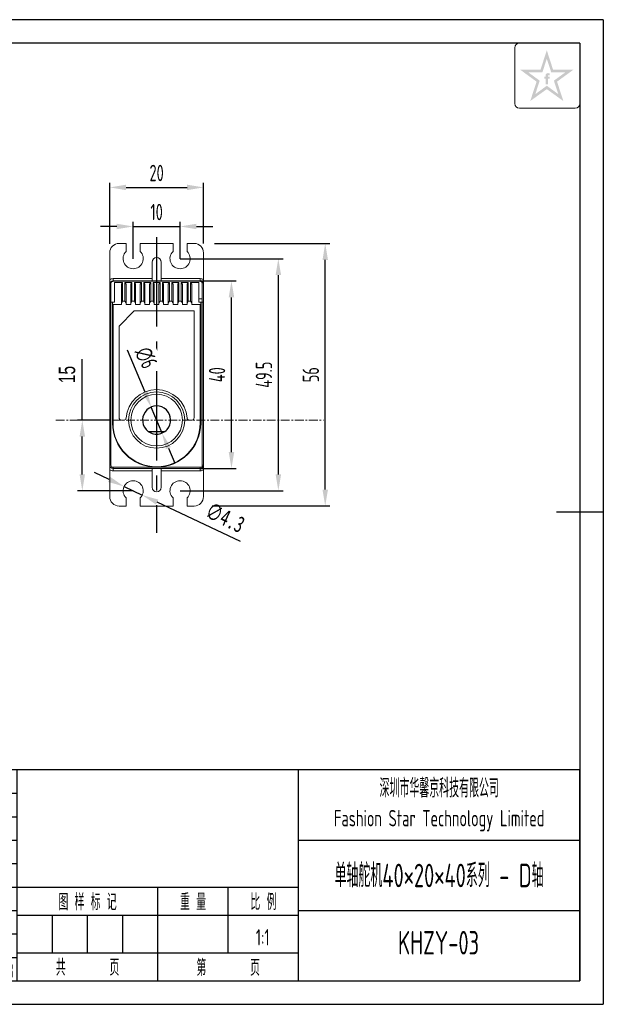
# Model space of a CAD drawing. Header units: inches. Extents: x -26 to 272, y -5 to 205.
# Tile 3 of 3: x 148 to 272, y -5 to 205. Entities that reach past the tile are written whole.
import ezdxf
from ezdxf.enums import TextEntityAlignment as Align

# ---------------------------------------------------------------- set-up
doc = ezdxf.new("R2010")
doc.units = ezdxf.units.IN
doc.header["$MEASUREMENT"] = 0
doc.header["$PDMODE"] = 3
doc.header["$PDSIZE"] = 0.3125
doc.linetypes.add('CENTER', pattern=[0.6, 0.375, -0.075, 0.075, -0.075])
doc.linetypes.add('CENTER2', pattern=[28.575, 19.05, -3.175, 3.175, -3.175])
doc.layers.get('0').update_dxf_attribs({"linetype": 'CONTINUOUS'})
doc.layers.get('Defpoints').update_dxf_attribs({"linetype": 'CONTINUOUS'})
for name, color, linetype in [('1轮廓实线层', 7, 'CONTINUOUS'), ('2细线层', 4, 'CONTINUOUS'), ('3中心线层', 1, 'CENTER2'), ('6文字层', 3, 'CONTINUOUS'), ('7标注层', 4, 'CONTINUOUS'), ('图框层', 7, 'CONTINUOUS')]:
    doc.layers.add(name, color=color, linetype=linetype)
doc.styles.add('PC_TEXTSTYLE', font='ISOCP.SHX', dxfattribs={"width": 0.707, "bigfont": 'GBCBIG.SHX'})
doc.styles.add('PC_TEXTSTYLE4', font='ISOCP.SHX', dxfattribs={"width": 0.707, "bigfont": 'GBCBIG.SHX'})
doc.dimstyles.new('GB_DIAMETER', dxfattribs={"dimtxt": 3.5, "dimasz": 3.5, "dimexe": 1, "dimexo": 0, "dimgap": 1.5, "dimtad": 1, "dimjust": 4, "dimdsep": 46, "dimtxsty": 'PC_TEXTSTYLE', "dimcen": 0, "dimclrd": 256, "dimclrt": 3, "dimadec": 0, "dimazin": 2, "dimtp": 0.1, "dimtm": 0.1, "dimtfac": 0.71, "dimtdec": 3, "dimtmove": 0, "dimatfit": 2, "dimfxl": 1, "dimtfill": 1, "dimarcsym": 0})
doc.dimstyles.new('GB_LINEAR', dxfattribs={"dimtxt": 3.5, "dimasz": 3.5, "dimexe": 1, "dimexo": 0, "dimgap": 1.5, "dimtad": 1, "dimdsep": 46, "dimtxsty": 'PC_TEXTSTYLE', "dimcen": 0, "dimclrd": 256, "dimclrt": 3, "dimadec": 0, "dimazin": 2, "dimtp": 0.1, "dimtm": 0.1, "dimtfac": 0.71, "dimtdec": 3, "dimtmove": 0, "dimatfit": 3, "dimfxl": 1, "dimtfill": 1, "dimarcsym": 0})

# ---------------------------------------------------------------- blocks, each defined once
blk = doc.blocks.new('*D2')
at = {"layer": '7标注层', "lineweight": -2}
for p, q in [((166.62, 106.94), (163.46, 108.44)), ((169.78, 105.45), (173.67, 103.61)), ((194.63, 93.7), (176.84, 102.11))]:
    blk.add_line(p, q, dxfattribs=at)
at = {"layer": '7标注层'}
for points in [[(166.37, 106.41), (166.87, 107.47), (169.78, 105.45)], [(177.09, 102.64), (176.59, 101.59), (173.67, 103.61)]]:
    blk.add_solid(points, dxfattribs=at)
at = {"layer": 'Defpoints', "color": 0}
for p in [(169.78, 105.45), (173.67, 103.61)]:
    blk.add_point(p, dxfattribs=at)
at = {"layer": '7标注层', "color": 3, "insert": (191.37, 98.79), "char_height": 3.5, "attachment_point": 5, "rotation": 334.7057, "style": 'PC_TEXTSTYLE', "bg_fill": 3, "box_fill_scale": 1.25, "bg_fill_color": 257, "bg_fill_transparency": 0}
blk.add_mtext('{\\fSimSun|b0|i0|c134|p2;∅4.3}', dxfattribs=at)
blk = doc.blocks.new('*D3')
at = {"layer": '7标注层', "lineweight": -2}
for p, q in [((160.88, 119.6), (160.88, 132.58)), ((160.88, 108.03), (160.88, 116.1))]:
    blk.add_line(p, q, dxfattribs=at)
at = {"layer": '7标注层', "color": 0, "lineweight": -2}
for p, q in [((166.73, 119.6), (159.88, 119.6)), ((171.73, 104.53), (159.88, 104.53))]:
    blk.add_line(p, q, dxfattribs=at)
at = {"layer": '7标注层'}
for points in [[(161.46, 116.1), (160.3, 116.1), (160.88, 119.6)], [(160.3, 108.03), (161.46, 108.03), (160.88, 104.53)]]:
    blk.add_solid(points, dxfattribs=at)
at = {"layer": 'Defpoints', "color": 0}
for p in [(160.88, 119.6), (166.73, 119.6), (171.73, 104.53)]:
    blk.add_point(p, dxfattribs=at)
at = {"layer": '7标注层', "color": 3, "insert": (157.63, 129.32), "char_height": 3.5, "attachment_point": 5, "rotation": 90, "style": 'PC_TEXTSTYLE', "bg_fill": 3, "box_fill_scale": 1.25, "bg_fill_color": 257, "bg_fill_transparency": 0}
blk.add_mtext('{\\flisu|b0|i0|c134|p49;15}', dxfattribs=at)
blk = doc.blocks.new('*D11')
at = {"layer": '7标注层', "color": 0, "lineweight": -2}
for p, q in [((171.73, 154.03), (171.73, 161.9)), ((181.73, 154.03), (181.73, 161.9))]:
    blk.add_line(p, q, dxfattribs=at)
at = {"layer": '7标注层', "lineweight": -2}
for p, q in [((168.23, 160.9), (164.73, 160.9)), ((171.73, 160.9), (181.73, 160.9)), ((185.23, 160.9), (188.73, 160.9))]:
    blk.add_line(p, q, dxfattribs=at)
at = {"layer": '7标注层'}
for points in [[(168.23, 160.32), (168.23, 161.48), (171.73, 160.9)], [(185.23, 161.48), (185.23, 160.32), (181.73, 160.9)]]:
    blk.add_solid(points, dxfattribs=at)
at = {"layer": 'Defpoints', "color": 0}
for p in [(181.73, 160.9), (171.73, 154.03), (181.73, 154.03)]:
    blk.add_point(p, dxfattribs=at)
at = {"layer": '7标注层', "color": 3, "insert": (176.73, 163.98), "char_height": 3.5, "attachment_point": 5, "style": 'PC_TEXTSTYLE', "bg_fill": 3, "box_fill_scale": 1.25, "bg_fill_color": 257, "bg_fill_transparency": 0}
blk.add_mtext('10', dxfattribs=at)
blk = doc.blocks.new('*D12')
at = {"layer": '7标注层', "color": 0, "lineweight": -2}
for p, q in [((166.73, 157.23), (166.73, 170.23)), ((186.73, 157.28), (186.73, 170.23))]:
    blk.add_line(p, q, dxfattribs=at)
at = {"layer": '7标注层', "lineweight": -2}
blk.add_line((170.23, 169.23), (183.23, 169.23), dxfattribs=at)
at = {"layer": '7标注层'}
for points in [[(170.23, 169.81), (170.23, 168.64), (166.73, 169.23)], [(183.23, 168.64), (183.23, 169.81), (186.73, 169.23)]]:
    blk.add_solid(points, dxfattribs=at)
at = {"layer": 'Defpoints', "color": 0}
for p in [(186.73, 169.23), (166.73, 157.23), (186.73, 157.28)]:
    blk.add_point(p, dxfattribs=at)
at = {"layer": '7标注层', "color": 3, "insert": (176.73, 172.3), "char_height": 3.5, "attachment_point": 5, "style": 'PC_TEXTSTYLE', "bg_fill": 3, "box_fill_scale": 1.25, "bg_fill_color": 257, "bg_fill_transparency": 0}
blk.add_mtext('20', dxfattribs=at)
blk = doc.blocks.new('*D13')
at = {"layer": '7标注层', "color": 0, "lineweight": -2}
for p, q in [((186.03, 149.28), (193.69, 149.28)), ((186.03, 109.28), (193.69, 109.28))]:
    blk.add_line(p, q, dxfattribs=at)
at = {"layer": '7标注层', "lineweight": -2}
blk.add_line((192.69, 112.78), (192.69, 145.78), dxfattribs=at)
at = {"layer": '7标注层'}
for points in [[(193.28, 145.78), (192.11, 145.78), (192.69, 149.28)], [(192.11, 112.78), (193.28, 112.78), (192.69, 109.28)]]:
    blk.add_solid(points, dxfattribs=at)
at = {"layer": 'Defpoints', "color": 0}
for p in [(186.03, 149.28), (192.69, 149.28), (186.03, 109.28)]:
    blk.add_point(p, dxfattribs=at)
at = {"layer": '7标注层', "color": 3, "insert": (189.62, 129.28), "char_height": 3.5, "attachment_point": 5, "rotation": 90, "style": 'PC_TEXTSTYLE', "bg_fill": 3, "box_fill_scale": 1.25, "bg_fill_color": 257, "bg_fill_transparency": 0}
blk.add_mtext('40', dxfattribs=at)
blk = doc.blocks.new('*D14')
at = {"layer": '7标注层', "color": 0, "lineweight": -2}
for p, q in [((181.73, 154.03), (203.69, 154.03)), ((181.73, 104.53), (203.69, 104.53))]:
    blk.add_line(p, q, dxfattribs=at)
at = {"layer": '7标注层', "lineweight": -2}
blk.add_line((202.69, 108.03), (202.69, 150.53), dxfattribs=at)
at = {"layer": '7标注层'}
for points in [[(203.28, 150.53), (202.11, 150.53), (202.69, 154.03)], [(202.11, 108.03), (203.28, 108.03), (202.69, 104.53)]]:
    blk.add_solid(points, dxfattribs=at)
at = {"layer": 'Defpoints', "color": 0}
for p in [(181.73, 154.03), (202.69, 154.03), (181.73, 104.53)]:
    blk.add_point(p, dxfattribs=at)
at = {"layer": '7标注层', "color": 3, "insert": (199.62, 129.28), "char_height": 3.5, "attachment_point": 5, "rotation": 90, "style": 'PC_TEXTSTYLE', "bg_fill": 3, "box_fill_scale": 1.25, "bg_fill_color": 257, "bg_fill_transparency": 0}
blk.add_mtext('49.5', dxfattribs=at)
blk = doc.blocks.new('*D15')
at = {"layer": '7标注层', "color": 0, "lineweight": -2}
for p, q in [((189.09, 157.28), (213.69, 157.28)), ((188.58, 101.28), (213.69, 101.28))]:
    blk.add_line(p, q, dxfattribs=at)
at = {"layer": '7标注层', "lineweight": -2}
blk.add_line((212.69, 104.78), (212.69, 153.78), dxfattribs=at)
at = {"layer": '7标注层'}
for points in [[(213.28, 153.78), (212.11, 153.78), (212.69, 157.28)], [(212.11, 104.78), (213.28, 104.78), (212.69, 101.28)]]:
    blk.add_solid(points, dxfattribs=at)
at = {"layer": 'Defpoints', "color": 0}
for p in [(189.09, 157.28), (212.69, 157.28), (188.58, 101.28)]:
    blk.add_point(p, dxfattribs=at)
at = {"layer": '7标注层', "color": 3, "insert": (209.62, 129.28), "char_height": 3.5, "attachment_point": 5, "rotation": 90, "style": 'PC_TEXTSTYLE', "bg_fill": 3, "box_fill_scale": 1.25, "bg_fill_color": 257, "bg_fill_transparency": 0}
blk.add_mtext('56', dxfattribs=at)
blk = doc.blocks.new('*D16')
at = {"layer": '7标注层', "lineweight": -2}
for p, q in [((170.47, 134.57), (174.22, 125.61)), ((177.88, 116.84), (175.57, 122.38)), ((179.23, 113.61), (180.58, 110.38))]:
    blk.add_line(p, q, dxfattribs=at)
at = {"layer": '7标注层'}
for points in [[(173.68, 125.38), (174.76, 125.83), (175.57, 122.38)], [(179.76, 113.84), (178.69, 113.39), (177.88, 116.84)]]:
    blk.add_solid(points, dxfattribs=at)
at = {"layer": 'Defpoints', "color": 0}
for p in [(175.57, 122.38), (177.88, 116.84)]:
    blk.add_point(p, dxfattribs=at)
at = {"layer": '7标注层', "color": 3, "insert": (174.51, 132.89), "char_height": 3.5, "attachment_point": 5, "rotation": 292.667, "style": 'PC_TEXTSTYLE', "bg_fill": 3, "box_fill_scale": 1.25, "bg_fill_color": 257, "bg_fill_transparency": 0}
blk.add_mtext('∅6', dxfattribs=at)
blk = doc.blocks.new('ZwmFrameMain_A4^_^无分区图框^_^landscape')
at = {"layer": '1轮廓实线层'}
for p, q in [((123.5, 205), (123.5, 195)), ((0, 0), (0, 200)), ((267, 200), (0, 200)), ((267, 200), (267, 0)), ((-25, 100), (5, 100)), ((272, 100), (262, 100)), ((123.5, -5), (123.5, 5)), ((0, 0), (267, 0))]:
    blk.add_line(p, q, dxfattribs=at)
at = {"layer": '2细线层'}
for p, q in [((-25, -5), (-25, 205)), ((272, 205), (-25, 205)), ((272, 205), (272, -5)), ((-25, -5), (272, -5))]:
    blk.add_line(p, q, dxfattribs=at)
blk = doc.blocks.new('ZwmFrameMain_标题栏1')
at = {"layer": '1轮廓实线层'}
for p, q in [((-180, 0), (-180, 45)), ((0, 45), (-180, 45)), ((-172, 20), (-172, 45)), ((-165, 20), (-165, 45)), ((-145, 20), (-145, 45)), ((-130, 20), (-130, 45)), ((-120, 0), (-120, 45)), ((0, 0), (0, 45)), ((-60, 30), (0, 30)), ((-180, 20), (-60, 20)), ((-165, 0), (-165, 20)), ((-150, 0), (-150, 20)), ((-135, 0), (-135, 20)), ((-60, 15), (0, 15)), ((-180, 0), (0, 0))]:
    blk.add_line(p, q, dxfattribs=at)
at = {"layer": '1轮廓实线层', "color": 7}
for p, q in [((-60, 0), (-60, 45)), ((-180, 25), (-120, 25))]:
    blk.add_line(p, q, dxfattribs=at)
at = {"layer": '2细线层'}
for p, q in [((-180, 40), (-120, 40)), ((-180, 35), (-120, 35)), ((-180, 30), (-120, 30)), ((-90, 0), (-90, 20)), ((-75, 6), (-75, 20)), ((-180, 15), (-120, 15)), ((-120, 14), (-60, 14)), ((-112.5, 6), (-112.5, 14)), ((-105, 6), (-105, 14)), ((-97.5, 6), (-97.5, 14)), ((-180, 10), (-120, 10)), ((-180, 5), (-120, 5)), ((-120, 6), (-60, 6))]:
    blk.add_line(p, q, dxfattribs=at)
at = {"layer": '6文字层', "style": 'PC_TEXTSTYLE', "width": 0.667}
for s, p in [('标记', (-176, 22.5)), ('处数', (-168.5, 22.5)), (' 更改文件号 ', (-155, 22.5)), (' 签 字 ', (-137.5, 22.5)), (' 日期 ', (-125, 22.5)), (' 设 计 ', (-172.5, 17.51)), (' 标准化 ', (-142.5, 17.51)), (' 图 样 标 记 ', (-105, 17)), (' 重 量 ', (-82.5, 17)), (' 比 例 ', (-67.5, 17)), (' 审 核 ', (-172.5, 7.5)), (' 工 艺 ', (-172.5, 2.5)), (' 日 期 ', (-142.5, 2.5)), ('共       页', (-105, 3)), ('第       页', (-75, 3))]:
    blk.add_text(s, height=3.5, dxfattribs=at).set_placement(p, align=Align.MIDDLE)
at = {"layer": '6文字层', "style": 'PC_TEXTSTYLE', "flags": 8}
for tag, height, width, p, p2 in [('企业名称', 5, 3.445461, (-54.29, 34.82), (-5.27, 34.82)), ('产品名称或材料标记', 7, 1.034456, (-113.46, 28.64), (-66.42, 28.64)), ('图样名称', 5, 3.480264, (-54.79, 19.98), (-5.27, 19.98)), ('标准化', 3.5, 1.756036, (-133.83, 15.37), (-120.75, 15.37)), ('重量', 3.5, 2.448074, (-88.46, 7.54), (-76.55, 7.54)), ('比例', 3.5, 2.367734, (-73.35, 7.54), (-61.93, 7.54)), ('图样代号', 5, 3.489916, (-54.79, 5.63), (-5.52, 5.63)), ('审核', 3.5, 2.723972, (-163.99, 5.37), (-150.63, 5.37)), ('工艺', 3.5, 2.851598, (-164.21, 0.37), (-150.89, 0.37)), ('日期', 3.5, 2.733185, (-133.83, 0.37), (-120.75, 0.37)), ('共几页', 3.5, 0.953151, (-108.58, 1.48), (-101.56, 1.48))]:
    blk.add_attdef(tag, text='', height=height, dxfattribs=dict(at, width=width)).set_placement(p, p2, align=Align.FIT)
at = {"layer": '6文字层', "style": 'PC_TEXTSTYLE', "width": 9.901758, "flags": 8}
blk.add_attdef('设计', text='', height=3.5, rotation=359.5768, dxfattribs=at).set_placement((-164.23, 15.37), (-150.37, 15.27), align=Align.FIT)
at = {"layer": '6文字层', "color": 3, "style": 'PC_TEXTSTYLE', "width": 0.96618, "flags": 8}
blk.add_attdef('第几页', text='', height=3.5, dxfattribs=at).set_placement((-78.29, 1.5), (-71.16, 1.5), align=Align.FIT)
at = {"layer": '6文字层', "color": 0, "style": 'PC_TEXTSTYLE', "width": 0.715273, "flags": 8}
blk.add_attdef('图纸张数', text='', height=3.5, dxfattribs=at).set_placement((-2.66, -3.87), (4.46, -3.87), align=Align.FIT)

msp = doc.modelspace()

# ---------------------------------------------------------------- hatches: boundary and pattern name
at = {"layer": '6文字层', "lineweight": 5}
h = msp.add_hatch(color=2, dxfattribs=at)
edge = h.paths.add_edge_path(flags=0)
edge.add_line((260.172, 192.419), (260.567, 192.419))
edge.add_line((260.567, 192.419), (260.567, 192.845))
edge.add_line((260.567, 192.845), (260.176, 192.845))
edge.add_line((260.176, 192.845), (260.176, 193.053))
edge.add_spline(control_points=[(260.176, 193.053), (260.176, 193.078), (260.175, 193.174), (260.364, 193.144), (260.482, 193.127), (260.549, 193.11), (260.577, 193.102)], knot_values=[0, 0, 0, 0, 1.4943482, 5.8188355, 8.4876202, 10.3632598, 10.3632598, 10.3632598, 10.3632598], degree=3, periodic=0)
edge.add_line((260.577, 193.102), (260.577, 193.539))
edge.add_spline(control_points=[(260.577, 193.539), (260.505, 193.556), (260.332, 193.597), (260.084, 193.618), (259.855, 193.514), (259.739, 193.37), (259.72, 193.26), (259.714, 193.229)], knot_values=[0, 0, 0, 0, 4.9341397, 11.9452686, 16.0265909, 21.3569295, 23.4510995, 23.4510995, 23.4510995, 23.4510995], degree=3, periodic=0)
edge.add_line((259.714, 193.229), (259.714, 192.845))
edge.add_line((259.714, 192.845), (259.428, 192.845))
edge.add_line((259.428, 192.845), (259.428, 192.419))
edge.add_line((259.428, 192.419), (259.717, 192.419))
edge.add_line((259.717, 192.419), (259.717, 191.229))
edge.add_line((259.717, 191.229), (260.172, 191.229))
edge.add_line((260.172, 191.229), (260.172, 192.419))
h.paths.add_polyline_path([(265.628, 194.333), (261.288, 194.333), (259.948, 198.473), (258.608, 194.333), (254.268, 194.333), (257.762, 191.785), (256.422, 187.656), (259.948, 190.181), (263.474, 187.656), (262.134, 191.785)])
h.paths.add_polyline_path([(261.461, 191.997), (262.394, 189.124), (259.948, 190.914), (257.502, 189.124), (258.434, 191.997), (255.981, 193.786), (259.012, 193.786), (259.948, 196.673), (260.883, 193.786), (263.915, 193.786)], flags=16)

# ---------------------------------------------------------------- linework, layer by layer
at = {"color": 7, "lineweight": 0}
for p, q in [((168.728, 157.277), (170.228, 157.277)), ((170.228, 157.277), (170.228, 155.567)), ((173.228, 157.277), (173.228, 155.567)), ((173.228, 157.277), (180.228, 157.277)), ((180.228, 157.277), (180.228, 155.567)), ((183.228, 157.277), (183.228, 155.567)), ((183.228, 157.277), (184.728, 157.277)), ((166.728, 155.277), (166.728, 103.277)), ((186.728, 155.277), (186.728, 103.277)), ((175.778, 149.277), (175.778, 153.277)), ((177.678, 153.277), (177.678, 149.277)), ((167.428, 149.777), (167.428, 149.205)), ((167.428, 149.777), (175.778, 149.777)), ((167.428, 149.277), (186.028, 149.277)), ((167.428, 149.205), (186.028, 149.205)), ((177.678, 149.777), (186.028, 149.777)), ((186.028, 149.777), (186.028, 149.205)), ((166.978, 109.977), (166.978, 148.755)), ((167.728, 148.934), (167.728, 144.767)), ((169.478, 148.934), (167.728, 148.934)), ((169.478, 148.934), (169.228, 148.58)), ((169.228, 148.58), (169.228, 144.277)), ((169.478, 148.934), (169.478, 144.977)), ((169.978, 144.977), (169.978, 148.934)), ((170.228, 148.58), (169.978, 148.934)), ((171.478, 148.934), (169.978, 148.934)), ((170.228, 148.58), (170.228, 144.277)), ((171.478, 148.934), (171.228, 148.58)), ((171.228, 148.58), (171.228, 144.277)), ((171.478, 148.934), (171.478, 144.977)), ((171.978, 144.977), (171.978, 148.934)), ((172.228, 148.58), (171.978, 148.934)), ((173.478, 148.934), (171.978, 148.934)), ((172.228, 148.58), (172.228, 144.277)), ((173.478, 148.934), (173.228, 148.58)), ((173.228, 148.58), (173.228, 144.277)), ((173.478, 148.934), (173.478, 144.977)), ((173.978, 144.977), (173.978, 148.934)), ((174.228, 148.58), (173.978, 148.934)), ((175.478, 148.934), (173.978, 148.934)), ((174.228, 148.58), (174.228, 144.277)), ((175.478, 148.934), (175.228, 148.58)), ((175.228, 148.58), (175.228, 144.277)), ((175.478, 148.934), (175.478, 144.977)), ((175.978, 144.977), (175.978, 148.934)), ((176.228, 148.58), (175.978, 148.934)), ((177.478, 148.934), (175.978, 148.934)), ((176.228, 148.58), (176.228, 144.277)), ((177.478, 148.934), (177.228, 148.58)), ((177.228, 148.58), (177.228, 144.277)), ((177.478, 148.934), (177.478, 144.977)), ((177.978, 144.977), (177.978, 148.934)), ((178.228, 148.58), (177.978, 148.934)), ((179.478, 148.934), (177.978, 148.934)), ((178.228, 148.58), (178.228, 144.277)), ((179.478, 148.934), (179.228, 148.58)), ((179.228, 148.58), (179.228, 144.277)), ((179.478, 148.934), (179.478, 144.977)), ((179.978, 144.977), (179.978, 148.934)), ((180.228, 148.58), (179.978, 148.934)), ((181.478, 148.934), (179.978, 148.934)), ((180.228, 148.58), (180.228, 144.277)), ((181.478, 148.934), (181.228, 148.58)), ((181.228, 148.58), (181.228, 144.277)), ((181.478, 148.934), (181.478, 144.977)), ((181.978, 144.977), (181.978, 148.934)), ((182.228, 148.58), (181.978, 148.934)), ((183.478, 148.934), (181.978, 148.934)), ((182.228, 148.58), (182.228, 144.277)), ((183.478, 148.934), (183.228, 148.58)), ((183.228, 148.58), (183.228, 144.277)), ((183.478, 148.934), (183.478, 144.977)), ((183.978, 144.977), (183.978, 148.934)), ((184.228, 148.58), (183.978, 148.934)), ((185.728, 148.934), (183.978, 148.934)), ((184.228, 148.58), (184.228, 144.277)), ((185.728, 148.934), (185.728, 144.767)), ((186.478, 148.755), (186.478, 109.977)), ((169.228, 144.627), (169.478, 144.977)), ((169.978, 144.977), (169.478, 144.977)), ((170.228, 144.627), (169.978, 144.977)), ((171.228, 144.627), (171.478, 144.977)), ((171.978, 144.977), (171.478, 144.977)), ((172.228, 144.627), (171.978, 144.977)), ((173.228, 144.627), (173.478, 144.977)), ((173.978, 144.977), (173.478, 144.977)), ((174.228, 144.627), (173.978, 144.977)), ((175.228, 144.627), (175.478, 144.977)), ((175.978, 144.977), (175.478, 144.977)), ((176.228, 144.627), (175.978, 144.977)), ((177.228, 144.627), (177.478, 144.977)), ((177.978, 144.977), (177.478, 144.977)), ((178.228, 144.627), (177.978, 144.977)), ((179.228, 144.627), (179.478, 144.977)), ((179.978, 144.977), (179.478, 144.977)), ((180.228, 144.627), (179.978, 144.977)), ((181.228, 144.627), (181.478, 144.977)), ((181.978, 144.977), (181.478, 144.977)), ((182.228, 144.627), (181.978, 144.977)), ((183.228, 144.627), (183.478, 144.977)), ((183.978, 144.977), (183.478, 144.977)), ((184.228, 144.627), (183.978, 144.977)), ((185.728, 145.474), (186.478, 145.474)), ((166.728, 144.764), (166.978, 144.767)), ((166.978, 144.767), (167.728, 144.767)), ((167.328, 118.962), (167.328, 144.767)), ((167.428, 144.277), (167.428, 118.962)), ((169.228, 144.277), (167.428, 144.277)), ((168.728, 139.625), (171.975, 142.872)), ((171.228, 144.277), (170.228, 144.277)), ((184.728, 142.872), (171.975, 142.872)), ((173.228, 144.277), (172.228, 144.277)), ((175.228, 144.277), (174.228, 144.277)), ((177.228, 144.277), (176.228, 144.277)), ((179.228, 144.277), (178.228, 144.277)), ((181.228, 144.277), (180.228, 144.277)), ((183.228, 144.277), (182.228, 144.277)), ((186.028, 144.277), (184.228, 144.277)), ((184.728, 142.872), (184.728, 120.102)), ((185.728, 144.767), (186.728, 144.767)), ((186.028, 118.962), (186.028, 144.277)), ((186.128, 144.767), (186.128, 118.962)), ((168.728, 120.102), (168.728, 139.625)), ((167.328, 118.962), (167.428, 118.962)), ((169.228, 119.602), (169.746, 119.602)), ((183.711, 119.602), (184.228, 119.602)), ((186.128, 118.962), (186.028, 118.962)), ((166.728, 109.977), (166.978, 109.977)), ((186.028, 109.527), (167.428, 109.527)), ((167.428, 109.527), (167.428, 108.777)), ((186.028, 109.277), (167.428, 109.277)), ((175.778, 109.277), (175.778, 105.277)), ((177.678, 105.277), (177.678, 109.277)), ((186.028, 109.527), (186.028, 108.777)), ((186.728, 109.977), (186.478, 109.977)), ((175.778, 108.777), (167.428, 108.777)), ((186.028, 108.777), (177.678, 108.777)), ((170.228, 101.277), (170.228, 102.986)), ((173.228, 101.277), (173.228, 102.986)), ((180.228, 101.277), (180.228, 102.986)), ((183.228, 101.277), (183.228, 102.986)), ((170.228, 101.277), (168.728, 101.277)), ((180.228, 101.277), (173.228, 101.277)), ((184.728, 101.277), (183.228, 101.277))]:
    msp.add_line(p, q, dxfattribs=at)
at = {"color": 7, "linetype": 'Continuous', "lineweight": 25}
msp.add_line((178.38, 117.108), (175.063, 117.108), dxfattribs=at)
at = {"color": 7, "lineweight": 0}
for radius in [6, 5.5]:
    msp.add_circle((176.728, 119.602), radius, dxfattribs=at)
for centre, radius, start, end in [((168.728, 155.277), 2, 90, 180), ((171.728, 154.027), 2.15, 134.24072, 45.75928), ((181.728, 154.027), 2.15, 134.24072, 45.75928), ((184.728, 155.277), 2, 0, 90), ((176.778, 153.277), 1, 92.86606, 180), ((176.678, 153.277), 1, 0, 87.13394), ((167.428, 148.577), 1.2, 90, 125.68533), ((167.428, 148.577), 0.7, 90, 180), ((186.028, 148.577), 1.2, 54.31467, 90), ((186.028, 148.577), 0.7, 0, 90), ((176.728, 119.602), 6.5, 4.09605, 175.90395), ((169.228, 120.102), 0.5, 180, 270), ((169.746, 120.102), 0.5, 270, 355.90395), ((183.711, 120.102), 0.5, 184.09605, 270), ((184.228, 120.102), 0.5, 270, 0), ((176.728, 118.962), 9.4, 180, 0), ((176.728, 118.962), 9.3, 180, 0), ((167.428, 109.977), 0.7, 180, 270), ((167.428, 109.977), 0.45, 180, 270), ((186.028, 109.977), 0.45, 270, 0), ((186.028, 109.977), 0.7, 270, 0), ((167.428, 109.977), 1.2, 234.31467, 270), ((186.028, 109.977), 1.2, 270, 305.68533), ((171.728, 104.527), 2.15, 314.24072, 225.75928), ((176.778, 105.277), 1, 180, 267.13394), ((176.678, 105.277), 1, 272.86606, 0), ((181.728, 104.527), 2.15, 314.24072, 225.75928), ((168.728, 103.277), 2, 180, 270), ((184.728, 103.277), 2, 270, 0)]:
    msp.add_arc(centre, radius, start, end, dxfattribs=at)
at = {"color": 7, "linetype": 'Continuous', "lineweight": 25}
for start, end in [(318.18969, 221.81031), (221.81031, 318.18969)]:
    msp.add_arc((176.722, 119.608), 3, start, end, dxfattribs=at)
at = {"color": 7, "lineweight": 0}
for points, start_tangent, end_tangent in [([(166.978, 148.755), (166.997, 148.882), (167.049, 148.997), (167.128, 149.09), (167.224, 149.156), (167.325, 149.193), (167.428, 149.205)], (0.0005555, 0.9999998), (0.9999984, -0.001807)), ([(186.028, 149.205), (186.131, 149.193), (186.233, 149.156), (186.329, 149.09), (186.408, 148.997), (186.46, 148.882), (186.478, 148.755)], (0.9999974, 0.0022897), (0.0000909, -1))]:
    msp.add_spline(points, degree=3, dxfattribs=dict(at, start_tangent=start_tangent, end_tangent=end_tangent))
at = {"layer": '6文字层', "color": 212, "lineweight": 5}
for p, q in [((254.107, 200), (267, 200)), ((267, 200), (267, 187.117)), ((253.11, 187.117), (253.11, 199.003)), ((266.003, 186.12), (254.107, 186.12))]:
    msp.add_line(p, q, dxfattribs=at)
for centre, start, end in [((254.107, 199.003), 90, 180), ((254.107, 187.117), 180, 270), ((266.003, 187.117), 270, 0)]:
    msp.add_arc(centre, 0.997, start, end, dxfattribs=at)

# ---------------------------------------------------------------- block references
at = {"layer": '图框层'}
ref = msp.add_blockref('ZwmFrameMain_标题栏1', (267, 0), dxfattribs=at)
ref.add_attrib('设计', 'Kerry', (102.771, 15.372), dxfattribs={"layer": '6文字层', "height": 3.5, "rotation": 359.57685, "style": 'PC_TEXTSTYLE', "width": 0.707})
ref.add_attrib('日期', '2023/11/13', dxfattribs={"layer": '6文字层', "height": 3.5, "style": 'PC_TEXTSTYLE', "width": 0.598085}).set_placement((133.165, 0.371), (146.248, 0.371), align=Align.FIT)
ref.add_attrib('图样名称', '单轴舵机40×20×40系列 - D轴', dxfattribs={"layer": '6文字层', "height": 5, "style": 'PC_TEXTSTYLE', "width": 0.707}).set_placement((236.973, 19.978), align=Align.CENTER)
ref.add_attrib('图样代号', 'KHZY-03', dxfattribs={"layer": '6文字层', "height": 5, "style": 'PC_TEXTSTYLE', "width": 0.707}).set_placement((236.85, 5.63), align=Align.CENTER)
ref.add_attrib('比例', '1:1', dxfattribs={"layer": '6文字层', "height": 3.5, "style": 'PC_TEXTSTYLE', "width": 0.707}).set_placement((199.359, 7.542), align=Align.CENTER)

# ---------------------------------------------------------------- texts
at = {"layer": '6文字层', "insert": (237, 37.5), "char_height": 3.5, "width": 60, "attachment_point": 5, "style": 'PC_TEXTSTYLE4'}
msp.add_mtext('{\\H1.142857x;深圳市华馨京科技有限公司}\\P\\pxsm1,qc;Fashion Star Technology Limited', dxfattribs=at)

# ---------------------------------------------------------------- next in the draw order: dimensions: what is measured, and where the dimension line sits
at = {"layer": '7标注层'}
dim = msp.add_diameter_dim_2p(p1=(169.785, 105.445), p2=(173.672, 103.608), text='{\\fSimSun|b0|i0|c134|p2;<>}', dimstyle='GB_LINEAR', override={"dimtvp": 0.1, "dimtfill": 1, "dimtfillclr": 0}, dxfattribs=at)
dim.commit()
dim.dimension.update_dxf_attribs({"geometry": '*D2', "text_midpoint": (190.002, 95.891), "dimtype": 163})

# ---------------------------------------------------------------- next in the draw order: linework, layer by layer
at = {"layer": '3中心线层'}
msp.add_line((176.728, 158.587), (176.728, 95.587), dxfattribs=at)

# ---------------------------------------------------------------- next in the draw order: dimensions: what is measured, and where the dimension line sits
at = {"layer": '7标注层'}
dim = msp.add_linear_dim(base=(160.879, 119.602), p1=(171.728, 104.527), p2=(166.728, 119.602), angle=270, text='{\\flisu|b0|i0|c134|p49;15}', dimstyle='GB_LINEAR', override={"dimgap": 1.5, "dimtad": 1, "dimdec": 2, "dimlfac": 1, "dimpost": '<>', "dimse1": 0, "dimse2": 0, "dimsd1": 0, "dimsd2": 0, "dimtofl": 1, "dimtvp": 0.1, "dimtfill": 1, "dimtfillclr": 0}, dxfattribs=at)
dim.commit()
dim.dimension.update_dxf_attribs({"geometry": '*D3', "text_midpoint": (160.879, 129.315), "dimtype": 160})

# ---------------------------------------------------------------- next in the draw order: linework, layer by layer
at = {"color": 1, "linetype": 'CENTER', "lineweight": 0, "ltscale": 5}
msp.add_line((155.229, 119.602), (212.354, 119.602), dxfattribs=at)

# ---------------------------------------------------------------- next in the draw order: dimensions: what is measured, and where the dimension line sits
at = {"layer": '7标注层'}
dim = msp.add_linear_dim(base=(181.728, 160.899), p1=(171.728, 154.027), p2=(181.728, 154.027), dimstyle='GB_LINEAR', override={"dimscale": 1, "dimgap": 1.5, "dimtad": 1, "dimjust": 0, "dimdec": 2, "dimlfac": 1, "dimse1": 0, "dimse2": 0, "dimsd1": 0, "dimsd2": 0, "dimclrd": 256, "dimclre": 0, "dimtofl": 1, "dimtvp": 0.1}, dxfattribs=at)
dim.commit()
dim.dimension.update_dxf_attribs({"geometry": '*D11', "text_midpoint": (176.728, 163.976)})

# ---------------------------------------------------------------- next in the draw order: dimensions: what is measured, and where the dimension line sits
dim = msp.add_linear_dim(base=(186.728, 169.228), p1=(166.728, 157.228), p2=(186.728, 157.277), dimstyle='GB_LINEAR', override={"dimscale": 1, "dimgap": 1.5, "dimtad": 1, "dimjust": 0, "dimdec": 2, "dimlfac": 1, "dimse1": 0, "dimse2": 0, "dimsd1": 0, "dimsd2": 0, "dimclrd": 256, "dimclre": 0, "dimtofl": 1, "dimtvp": 0.1}, dxfattribs=at)
dim.commit()
dim.dimension.update_dxf_attribs({"geometry": '*D12', "text_midpoint": (176.728, 172.305)})
dim = msp.add_linear_dim(base=(192.693, 149.277), p1=(186.028, 109.277), p2=(186.028, 149.277), angle=90, dimstyle='GB_LINEAR', override={"dimscale": 1, "dimgap": 1.5, "dimtad": 1, "dimjust": 0, "dimdec": 2, "dimlfac": 1, "dimse1": 0, "dimse2": 0, "dimsd1": 0, "dimsd2": 0, "dimclrd": 256, "dimclre": 0, "dimtofl": 1, "dimtvp": 0.1}, dxfattribs=at)
dim.commit()
dim.dimension.update_dxf_attribs({"geometry": '*D13', "text_midpoint": (189.617, 129.277)})
dim = msp.add_diameter_dim_2p(p1=(177.878, 116.84), p2=(175.566, 122.377), dimstyle='GB_DIAMETER', override={"dimscale": 1, "dimgap": 1.5, "dimtad": 1, "dimjust": 4, "dimtih": 0, "dimtoh": 0, "dimdec": 2, "dimlfac": 1, "dimse1": 0, "dimse2": 0, "dimsd1": 0, "dimsd2": 0, "dimtix": 0, "dimtofl": 1, "dimatfit": 0, "dimtvp": 0.1}, dxfattribs=at)
dim.commit()
dim.dimension.update_dxf_attribs({"geometry": '*D16', "text_midpoint": (173.061, 128.374), "dimtype": 163})

# ---------------------------------------------------------------- next in the draw order: dimensions: what is measured, and where the dimension line sits
dim = msp.add_linear_dim(base=(202.693, 154.027), p1=(181.728, 104.527), p2=(181.728, 154.027), angle=90, dimstyle='GB_LINEAR', override={"dimscale": 1, "dimgap": 1.5, "dimtad": 1, "dimjust": 0, "dimdec": 2, "dimlfac": 1, "dimse1": 0, "dimse2": 0, "dimsd1": 0, "dimsd2": 0, "dimclrd": 256, "dimclre": 0, "dimtofl": 1, "dimtvp": 0.1}, dxfattribs=at)
dim.commit()
dim.dimension.update_dxf_attribs({"geometry": '*D14', "text_midpoint": (199.617, 129.277)})

# ---------------------------------------------------------------- next in the draw order: dimensions: what is measured, and where the dimension line sits
dim = msp.add_linear_dim(base=(212.693, 157.277), p1=(188.576, 101.277), p2=(189.089, 157.277), angle=90, dimstyle='GB_LINEAR', override={"dimscale": 1, "dimgap": 1.5, "dimtad": 1, "dimjust": 0, "dimdec": 2, "dimlfac": 1, "dimse1": 0, "dimse2": 0, "dimsd1": 0, "dimsd2": 0, "dimclrd": 256, "dimclre": 0, "dimtofl": 1, "dimtvp": 0.1}, dxfattribs=at)
dim.commit()
dim.dimension.update_dxf_attribs({"geometry": '*D15', "text_midpoint": (209.618, 129.277)})

# ---------------------------------------------------------------- next in the draw order: block references
at = {"layer": '图框层'}
msp.add_blockref('ZwmFrameMain_A4^_^无分区图框^_^landscape', (0, 0), dxfattribs=at)

doc.saveas('drawing.dxf')
